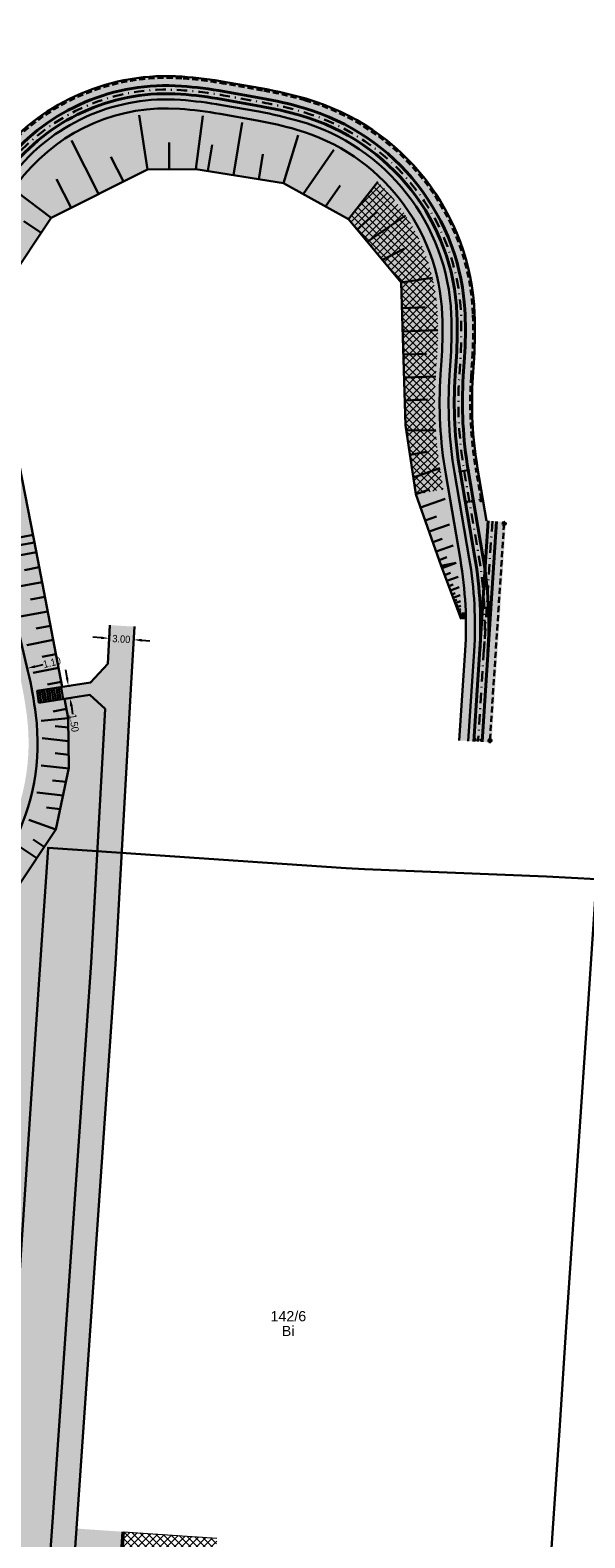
# Model space of a CAD drawing. Header units: metres. Extents: x 6603615 to 6604581, y 5739741 to 5740610.
# Tile 17 of 22: x 6604134 to 6604202, y 5739851 to 5740036. Entities that reach past the tile are written whole.
import ezdxf
from ezdxf.enums import TextEntityAlignment as Align

# ---------------------------------------------------------------- set-up
doc = ezdxf.new("R2010")
doc.units = ezdxf.units.M
doc.linetypes.add('DASHDOT', pattern=[25.4, 12.7, -6.35, 0, -6.35])
doc.linetypes.add('HIDDEN', pattern=[0.375, 0.25, -0.125])
for name, color, linetype, lineweight in [('_działki', 3, 'Continuous', 40), ('FREZOWANIE', 12, 'Continuous', 15), ('HECZ_GEOKRATA', 128, 'Continuous', 20), ('KRAW_FAZA_12cm_20x30cm', 7, 'Continuous', 50), ('M_WPUSTY', 190, 'Continuous', 30), ('OBRZEŻE_BET_8X40', 236, 'Continuous', 30), ('ODW_DRENAZ', 5, 'HIDDEN', 30), ('ODW_DRENAZ_NAJN', 5, 'HIDDEN', 30), ('OSIE_TORU', 10, 'DASHDOT', 30), ('PROJ. KORYTKO MULDOWE SZER 50 CM', 150, 'Continuous', 30), ('SKARPY', 96, 'Continuous', 30), ('szyny 60R2', 14, 'Continuous', 40), ('T_POŁ_ELEKTR', 1, 'Continuous', 30)]:
    doc.layers.add(name, color=color, linetype=linetype, lineweight=lineweight)
for name, color, linetype, lineweight, true_color in [('GESDZI', 7, 'Continuous', 18, 0x008000), ('GESDZI_O', 7, 'Continuous', 18, 0x008000), ('GESUZY_O', 7, 'Continuous', 18, 0x008000), ('HECZ_PŁYTY_BET_50X50', 7, 'Continuous', 5, 0xfaf9b8), ('HECZ_ZIELEN', 7, 'Continuous', 0, 0xd6ffd6)]:
    doc.layers.add(name, color=color, linetype=linetype, lineweight=lineweight, true_color=true_color)
doc.layers.add('KRESK_TOR_KLAS_PODKŁAD', color=38, linetype='Continuous', lineweight=15, transparency=0.55)
doc.layers.add('WYMIARY', color=7, linetype='Continuous')
doc.styles.add('Arial', font='arial.ttf')
doc.styles.add('wym500', font='arial.ttf', dxfattribs={"width": 0.9, "height": 0.9})
doc.dimstyles.new('500', dxfattribs={"dimtxt": 0.9, "dimasz": 1, "dimexe": 0.18, "dimexo": 0, "dimgap": 0.09, "dimtad": 0, "dimzin": 0, "dimdsep": 46, "dimtxsty": 'wym500', "dimcen": 0.25, "dimclrd": 256, "dimclre": 256, "dimclrt": 256, "dimaunit": 2, "dimadec": 7, "dimazin": 0, "dimtfac": 1, "dimtofl": 0, "dimtmove": 0, "dimatfit": 3, "dimfxl": 0.18, "dimtolj": 1, "dimtzin": 0, "dimlwd": -1, "dimlwe": -1, "dimarcsym": 0})
pattern_1 = [(45, (0, 0), (-0.449012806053, 0.449012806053), []), (135, (0, 0), (-0.449012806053, -0.449012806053), [])]

# ---------------------------------------------------------------- blocks, each defined once
blk = doc.blocks.new('A$C8469fa7e')
at = {"layer": 'GESDZI', "color": 3, "linetype": 'Continuous', "lineweight": 30}
blk.add_lwpolyline([(6604203.44, 5739931.58), (6604197.3, 5739931.89), (6604174.97, 5739932.82), (6604172.74, 5739932.92), (6604162.47, 5739933.62), (6604136.19, 5739935.43), (6604135.4, 5739923.52), (6604134.09, 5739903.98), (6604131.95, 5739871.82), (6604131.15, 5739859.81), (6604129.12, 5739829.44), (6604128.92, 5739826.44), (6604111.39, 5739827.61), (6604062.77, 5739830.84), (6604014.55, 5739834.06), (6603991.05, 5739835.63), (6603918.87, 5739840.43), (6603844.12, 5739845.41)], dxfattribs=at)
for points in [[(6604205, 5739821.48), (6604196.08, 5739821.95), (6604198.07, 5739851.9), (6604198.87, 5739863.88), (6604199.76, 5739877.24), (6604201.1, 5739896.98), (6604202.44, 5739916.9), (6604203.44, 5739931.58), (6604203.8, 5739936.9), (6604205.14, 5739956.67), (6604205.71, 5739965.06), (6604208.38, 5740004.99), (6604211.14, 5740049.68), (6604225.19, 5740023.63), (6604254.17, 5739970.57), (6604285.94, 5739911.03), (6604306.33, 5739857), (6604297.35, 5739839.72)], [(6604196.08, 5739821.95), (6604163.88, 5739824.11), (6604151.94, 5739824.9), (6604128.92, 5739826.44), (6604129.12, 5739829.44), (6604131.15, 5739859.81), (6604131.95, 5739871.82), (6604134.09, 5739903.98), (6604135.4, 5739923.52), (6604136.19, 5739935.43), (6604162.47, 5739933.62), (6604172.74, 5739932.92), (6604174.97, 5739932.82), (6604197.3, 5739931.89), (6604203.44, 5739931.58), (6604202.44, 5739916.9), (6604201.1, 5739896.98), (6604199.76, 5739877.24), (6604198.87, 5739863.88), (6604198.07, 5739851.9)]]:
    blk.add_lwpolyline(points, close=True, dxfattribs=at)
at = {"layer": 'GESDZI_O', "color": 3, "linetype": 'Continuous', "lineweight": 30, "style": 'Arial'}
blk.add_text('142/6', height=1.25, rotation=360, dxfattribs=at).set_placement((6604165.65, 5739877.3), align=Align.CENTER)
at = {"layer": 'GESUZY_O', "color": 3, "linetype": 'Continuous', "lineweight": 30, "style": 'Arial'}
blk.add_text('Bi', height=1.25, rotation=360, dxfattribs=at).set_placement((6604165.62, 5739875.49), align=Align.CENTER)
blk = doc.blocks.new('*D73')
at = {"layer": 'Defpoints', "color": 0, "linetype": 'ByBlock', "transparency": 16777216}
for p in [(6604126.6, 5740012.55), (6604169.56, 5739986.97)]:
    blk.add_point(p, dxfattribs=at)
at = {"layer": 'WYMIARY', "linetype": 'ByBlock', "transparency": 16777216}
blk.add_line((6604128.32, 5740011.53), (6604127.46, 5740012.04), dxfattribs=at)
blk.add_solid([(6604127.55, 5740012.18), (6604127.37, 5740011.9), (6604126.6, 5740012.55)], dxfattribs=at)
at = {"layer": 'WYMIARY', "linetype": 'ByBlock', "transparency": 16777216, "insert": (6604129.9, 5740010.58), "char_height": 0.9, "attachment_point": 5, "rotation": 329.2214, "style": 'wym500'}
blk.add_mtext('\\A1;R50.00', dxfattribs=at)
blk = doc.blocks.new('*D74')
at = {"layer": 'Defpoints', "color": 0, "linetype": 'ByBlock', "transparency": 16777216}
for p in [(6604122.87, 5740003.15), (6604147.46, 5739998.66)]:
    blk.add_point(p, dxfattribs=at)
at = {"layer": 'WYMIARY', "linetype": 'ByBlock', "transparency": 16777216}
blk.add_line((6604124.84, 5740002.8), (6604123.85, 5740002.97), dxfattribs=at)
blk.add_solid([(6604123.88, 5740003.14), (6604123.82, 5740002.81), (6604122.87, 5740003.15)], dxfattribs=at)
at = {"layer": 'WYMIARY', "linetype": 'ByBlock', "transparency": 16777216, "insert": (6604126.65, 5740002.46), "char_height": 0.9, "attachment_point": 5, "rotation": 349.6365, "style": 'wym500'}
blk.add_mtext('\\A1;R25.00', dxfattribs=at)
blk = doc.blocks.new('*D75')
at = {"layer": 'Defpoints', "color": 0, "linetype": 'ByBlock', "transparency": 16777216}
for p in [(6604172.27, 5740001.77), (6604123.05, 5739992.95)]:
    blk.add_point(p, dxfattribs=at)
at = {"layer": 'WYMIARY', "linetype": 'ByBlock', "transparency": 16777216}
blk.add_line((6604125.02, 5739993.31), (6604124.03, 5739993.13), dxfattribs=at)
blk.add_solid([(6604124.01, 5739993.3), (6604124.06, 5739992.97), (6604123.05, 5739992.95)], dxfattribs=at)
at = {"layer": 'WYMIARY', "linetype": 'ByBlock', "transparency": 16777216, "insert": (6604126.83, 5739993.63), "char_height": 0.9, "attachment_point": 5, "rotation": 10.1577, "style": 'wym500'}
blk.add_mtext('\\A1;R50.00', dxfattribs=at)
blk = doc.blocks.new('*D78')
at = {"layer": 'Defpoints', "color": 0, "linetype": 'ByBlock', "transparency": 16777216}
for p in [(6604115.41, 5739958.67), (6604160.89, 5739937.87)]:
    blk.add_point(p, dxfattribs=at)
at = {"layer": 'WYMIARY', "linetype": 'ByBlock', "transparency": 16777216}
blk.add_line((6604117.23, 5739957.84), (6604116.32, 5739958.25), dxfattribs=at)
blk.add_solid([(6604116.39, 5739958.4), (6604116.25, 5739958.1), (6604115.41, 5739958.67)], dxfattribs=at)
at = {"layer": 'WYMIARY', "linetype": 'ByBlock', "transparency": 16777216, "insert": (6604118.91, 5739957.07), "char_height": 0.9, "attachment_point": 5, "rotation": 335.4251, "style": 'wym500'}
blk.add_mtext('\\A1;R50.00', dxfattribs=at)
blk = doc.blocks.new('*D79')
at = {"layer": 'Defpoints', "color": 0, "linetype": 'ByBlock', "transparency": 16777216}
for p in [(6604118.54, 5739945.32), (6604164.01, 5739924.52)]:
    blk.add_point(p, dxfattribs=at)
at = {"layer": 'WYMIARY', "linetype": 'ByBlock', "transparency": 16777216}
blk.add_line((6604120.35, 5739944.49), (6604119.45, 5739944.9), dxfattribs=at)
blk.add_solid([(6604119.51, 5739945.05), (6604119.38, 5739944.75), (6604118.54, 5739945.32)], dxfattribs=at)
at = {"layer": 'WYMIARY', "linetype": 'ByBlock', "transparency": 16777216, "insert": (6604122.03, 5739943.72), "char_height": 0.9, "attachment_point": 5, "rotation": 335.4251, "style": 'wym500'}
blk.add_mtext('\\A1;R50.00', dxfattribs=at)
blk = doc.blocks.new('*D392')
at = {"layer": 'Defpoints', "color": 0, "linetype": 'ByBlock', "transparency": 16777216}
for p in [(6604138.11, 5739955.22), (6604138.33, 5739953.73), (6604138.9, 5739953.82)]:
    blk.add_point(p, dxfattribs=at)
at = {"layer": 'WYMIARY', "linetype": 'ByBlock', "transparency": 16777216}
for p, q in [((6604138.52, 5739956.29), (6604138.37, 5739957.28)), ((6604138.11, 5739955.22), (6604138.85, 5739955.33)), ((6604138.33, 5739953.73), (6604139.08, 5739953.85)), ((6604139.05, 5739952.83), (6604139.2, 5739951.84))]:
    blk.add_line(p, q, dxfattribs=at)
for points in [[(6604138.69, 5739956.32), (6604138.36, 5739956.27), (6604138.67, 5739955.3)], [(6604139.22, 5739952.86), (6604138.89, 5739952.81), (6604138.9, 5739953.82)]]:
    blk.add_solid(points, dxfattribs=at)
at = {"layer": 'WYMIARY', "linetype": 'ByBlock', "transparency": 16777216, "insert": (6604139.37, 5739950.75), "char_height": 0.9, "attachment_point": 5, "rotation": 278.7297, "style": 'wym500'}
blk.add_mtext('\\A1;1.50', dxfattribs=at)
blk = doc.blocks.new('*D394')
at = {"layer": 'Defpoints', "color": 0, "linetype": 'ByBlock', "transparency": 16777216}
for p in [(6604143.78, 5739962.76), (6604146.77, 5739962.58), (6604146.68, 5739960.97)]:
    blk.add_point(p, dxfattribs=at)
at = {"layer": 'WYMIARY', "linetype": 'ByBlock', "transparency": 16777216}
for p, q in [((6604143.78, 5739962.76), (6604143.67, 5739960.97)), ((6604146.77, 5739962.58), (6604146.67, 5739960.79)), ((6604142.68, 5739961.21), (6604141.69, 5739961.27)), ((6604147.67, 5739960.91), (6604148.67, 5739960.85))]:
    blk.add_line(p, q, dxfattribs=at)
for points in [[(6604142.69, 5739961.37), (6604142.67, 5739961.04), (6604143.68, 5739961.15)], [(6604147.68, 5739961.08), (6604147.66, 5739960.74), (6604146.68, 5739960.97)]]:
    blk.add_solid(points, dxfattribs=at)
at = {"layer": 'WYMIARY', "linetype": 'ByBlock', "transparency": 16777216, "insert": (6604145.17, 5739961.06), "char_height": 0.9, "attachment_point": 5, "rotation": 356.5905, "style": 'wym500'}
blk.add_mtext('\\A1;3.00', dxfattribs=at)
blk = doc.blocks.new('*D395')
at = {"layer": 'Defpoints', "color": 0, "linetype": 'ByBlock', "transparency": 16777216}
for p in [(6604132.65, 5739956.86), (6604133.64, 5739957.46), (6604133.72, 5739957.11)]:
    blk.add_point(p, dxfattribs=at)
at = {"layer": 'WYMIARY', "linetype": 'ByBlock', "transparency": 16777216}
for p, q in [((6604131.59, 5739956.99), (6604130.62, 5739956.76)), ((6604132.65, 5739956.86), (6604132.53, 5739957.39)), ((6604133.72, 5739957.11), (6604133.6, 5739957.64)), ((6604134.61, 5739957.69), (6604135.59, 5739957.92))]:
    blk.add_line(p, q, dxfattribs=at)
for points in [[(6604131.56, 5739957.15), (6604131.63, 5739956.82), (6604132.57, 5739957.21)], [(6604134.57, 5739957.85), (6604134.65, 5739957.53), (6604133.64, 5739957.46)]]:
    blk.add_solid(points, dxfattribs=at)
at = {"layer": 'WYMIARY', "linetype": 'ByBlock', "transparency": 16777216, "insert": (6604136.66, 5739958.17), "char_height": 0.9, "attachment_point": 5, "rotation": 13.1577, "style": 'wym500'}
blk.add_mtext('\\A1;1.10', dxfattribs=at)

msp = doc.modelspace()

# ---------------------------------------------------------------- hatches: boundary and pattern name
at = {"layer": 'FREZOWANIE'}
h = msp.add_hatch(dxfattribs=at)
h.set_pattern_fill('ANSI37', color=254, scale=0.2)
h.set_pattern_definition(pattern_1)
h.paths.add_polyline_path([(6604156.485, 5739844.128), (6604156.885, 5739850.663), (6604145.397, 5739851.458), (6604144.954, 5739844.834)])
at = {"layer": 'HECZ_GEOKRATA', "linetype": 'ByBlock'}
h = msp.add_hatch(dxfattribs=at)
h.set_pattern_fill('ANSI37', color=253, scale=0.2)
h.set_pattern_definition(pattern_1)
edge = h.paths.add_edge_path()
edge.add_arc((6604159.837, 5739999.858), 24.12, 2.27383, 45.94014)
edge.add_line((6604176.61, 5740017.191), (6604173.037, 5740012.601))
edge.add_line((6604173.037, 5740012.601), (6604179.465, 5740004.812))
edge.add_line((6604179.465, 5740004.812), (6604180.024, 5739987.332))
edge.add_line((6604180.024, 5739987.332), (6604181.282, 5739978.846))
edge.add_line((6604181.282, 5739978.846), (6604184.672, 5739979.425))
edge.add_line((6604184.672, 5739979.425), (6604184.367, 5739981.211))
edge.add_arc((6604236.492, 5739990.118), 52.88, 176.27349, 189.69659, ccw=False)
edge.add_line((6604183.724, 5739993.555), (6604183.875, 5739995.883))
edge.add_arc((6604136.855, 5739998.945), 47.12, 356.27349, 362.27383)
at = {"layer": 'HECZ_PŁYTY_BET_50X50', "transparency": 33554508}
h = msp.add_hatch(color=254, dxfattribs=at)
h.dxf.hatch_style = 1
edge = h.paths.add_edge_path()
edge.add_line((6604128.946, 5740014.022), (6604129.862, 5740013.412))
edge.add_line((6604129.862, 5740013.412), (6604130.25, 5740013.994))
edge.add_arc((6604169.947, 5739987.548), 47.7, 140.32769, 146.32769, ccw=False)
edge.add_arc((6604150.704, 5740003.507), 22.7, 85.88593, 140.32769, ccw=False)
edge.add_arc((6604148.91, 5739978.572), 47.7, 79.88593, 85.88593, ccw=False)
edge.add_line((6604157.287, 5740025.531), (6604161.83, 5740024.72))
edge.add_arc((6604153.454, 5739977.764), 47.697, 73.88557, 79.88593, ccw=False)
edge.add_arc((6604159.837, 5739999.858), 24.7, 2.27383, 73.88557, ccw=False)
edge.add_arc((6604136.855, 5739998.945), 47.7, -3.72651, 2.27383, ccw=False)
edge.add_line((6604184.454, 5739995.845), (6604184.302, 5739993.517))
edge.add_arc((6604236.492, 5739990.118), 52.3, 176.27349, 189.69659)
edge.add_line((6604184.939, 5739981.309), (6604186.739, 5739970.772))
edge.add_arc((6604139.721, 5739962.738), 47.7, -3.72651, 9.69659, ccw=False)
edge.add_line((6604187.32, 5739959.638), (6604186.602, 5739948.609))
edge.add_line((6604186.602, 5739948.609), (6604187.699, 5739948.538))
edge.add_line((6604187.699, 5739948.538), (6604188.418, 5739959.567))
edge.add_arc((6604141.443, 5739962.828), 47.087, 356.0282, 369.94189)
edge.add_line((6604187.824, 5739970.958), (6604186.023, 5739981.494))
edge.add_arc((6604236.492, 5739990.118), 51.2, 176.27349, 189.69659, ccw=False)
edge.add_line((6604185.4, 5739993.446), (6604185.552, 5739995.774))
edge.add_arc((6604136.855, 5739998.945), 48.8, 356.27349, 362.27383)
edge.add_arc((6604159.837, 5739999.858), 25.8, 2.27383, 73.88557)
edge.add_arc((6604153.454, 5739977.764), 48.797, 73.88557, 79.88593)
edge.add_line((6604162.023, 5740025.803), (6604157.48, 5740026.613))
edge.add_arc((6604148.91, 5739978.572), 48.8, 79.88593, 85.88593)
edge.add_arc((6604150.704, 5740003.507), 23.8, 85.88593, 140.32769)
edge.add_arc((6604169.947, 5739987.548), 48.8, 140.32769, 146.3277)
edge.add_line((6604129.334, 5740014.604), (6604128.946, 5740014.022))
edge = h.paths.add_edge_path()
edge.add_arc((6604107.6, 5739948.319), 26.2, 332.02727, 367.1579)
edge.add_arc((6604107.6, 5739948.32), 26.2, -27.6723, 7.15723, ccw=False)
edge.add_arc((6604085.459, 5739959.93), 51.2, 332.17368, 332.3277, ccw=False)
at = {"layer": 'HECZ_PŁYTY_BET_50X50', "linetype": 'ByBlock'}
h = msp.add_hatch(color=256, dxfattribs=at)
h.dxf.hatch_style = 1
edge = h.paths.add_edge_path()
edge.add_line((6604128.946, 5740014.022), (6604129.862, 5740013.412))
edge.add_arc((6604169.559, 5739986.965), 47.7, 146.3277, 152.1152)
edge.add_arc((6604147.461, 5739998.658), 22.7, 152.1152, 187.15771)
edge.add_arc((6604172.267, 5740001.773), 47.7, 187.15771, 193.15771)
edge.add_line((6604125.819, 5739990.914), (6604133.721, 5739957.109))
edge.add_arc((6604082.798, 5739945.205), 52.296, 7.15722, 13.15771, ccw=False)
edge.add_arc((6604107.6, 5739948.32), 27.3, -27.67231, 7.15722, ccw=False)
edge.add_arc((6604085.459, 5739959.93), 52.3, 326.32769, 332.32769, ccw=False)
edge.add_line((6604128.984, 5739930.933), (6604073.891, 5739848.237))
edge.add_arc((6604030.366, 5739877.234), 52.3, 320.32769, 326.32769, ccw=False)
edge.add_arc((6604049.609, 5739861.275), 27.3, 297.09235, 320.32769, ccw=False)
edge.add_line((6604062.042, 5739836.97), (6604059.748, 5739837.116))
edge.add_arc((6604049.609, 5739861.275), 26.2, 292.76695, 320.32769)
edge.add_arc((6604030.366, 5739877.234), 51.2, 320.32769, 326.32769)
edge.add_line((6604072.976, 5739848.847), (6604128.069, 5739931.542))
edge.add_arc((6604085.459, 5739959.93), 51.2, 326.32769, 332.32769)
edge.add_arc((6604107.6, 5739948.32), 26.2, 332.32769, 367.15723)
edge.add_arc((6604082.798, 5739945.205), 51.196, 7.15723, 13.15771)
edge.add_line((6604132.65, 5739956.859), (6604124.748, 5739990.664))
edge.add_arc((6604172.267, 5740001.773), 48.8, 187.15771, 193.15771, ccw=False)
edge.add_arc((6604147.461, 5739998.658), 23.8, 152.1152, 187.15771, ccw=False)
edge.add_arc((6604169.559, 5739986.965), 48.8, 146.3277, 152.1152, ccw=False)
at = {"layer": 'HECZ_PŁYTY_BET_50X50'}
h = msp.add_hatch(color=256, dxfattribs=at)
h.dxf.hatch_style = 1
h.paths.add_polyline_path([(6604146.359, 5739955.644), (6604146.772, 5739962.581), (6604143.778, 5739962.76), (6604143.495, 5739958.021), (6604141.4, 5739955.721), (6604134.813, 5739954.71), (6604135.062, 5739953.231), (6604141.314, 5739954.19), (6604143.181, 5739952.497), (6604142.219, 5739935.015), (6604145.212, 5739934.809)])
at = {"layer": 'HECZ_PŁYTY_BET_50X50', "linetype": 'ByBlock'}
h = msp.add_hatch(color=256, dxfattribs=at)
h.dxf.hatch_style = 1
h.paths.add_polyline_path([(6604144.459, 5739921.138), (6604145.212, 5739934.809), (6604142.219, 5739935.015), (6604141.465, 5739921.324), (6604136.672, 5739852.061), (6604139.665, 5739851.854)])
at = {"layer": 'HECZ_PŁYTY_BET_50X50', "transparency": 33554508}
h = msp.add_hatch(color=254, dxfattribs=at)
h.dxf.hatch_style = 1
h.paths.add_polyline_path([(6604135.865, 5739840.401), (6604135.843, 5739840.085, -0.0146647), (6604138.854, 5739840.14), (6604139.665, 5739851.854), (6604136.672, 5739852.061)])
at = {"layer": 'HECZ_ZIELEN', "transparency": 33554508}
h = msp.add_hatch(color=254, dxfattribs=at)
h.dxf.hatch_style = 1
h.paths.add_polyline_path([(6604148.379, 5740018.721), (6604154.299, 5740018.762), (6604165.062, 5740017.009), (6604173.037, 5740012.601), (6604179.465, 5740004.812), (6604180.024, 5739987.332), (6604181.283, 5739978.84), (6604184.389, 5739970.044), (6604186.835, 5739963.509, 0.0382404), (6604186.168, 5739970.675), (6604184.367, 5739981.211, -0.0586364), (6604183.724, 5739993.555), (6604183.875, 5739995.883, 0.0261907), (6604183.938, 5740000.815, 0.3211), (6604166.694, 5740022.983, 0.0270893), (6604161.728, 5740024.149), (6604157.186, 5740024.959, 0.0266343), (6604152.207, 5740025.576, 0.2411177), (6604133.678, 5740017.629, 0.011314), (6604132.354, 5740015.957), (6604136.567, 5740012.774)])
at = {"layer": 'HECZ_ZIELEN'}
h = msp.add_hatch(color=256, dxfattribs=at)
h.dxf.hatch_style = 1
h.paths.add_polyline_path([(6604136.567, 5740012.774), (6604132.354, 5740015.957, 0.0148675), (6604130.732, 5740013.673), (6604130.344, 5740013.09, 0.0252581), (6604127.91, 5740009.003, 0.1541046), (6604125.514, 5739995.901, 0.0261859), (6604126.384, 5739991.047), (6604134.286, 5739957.241, -0.0122286), (6604134.813, 5739954.71), (6604137.93, 5739955.188), (6604134.729, 5739971.865), (6604130.309, 5739994.461), (6604131.308, 5740004.823)])
h = msp.add_hatch(color=256, dxfattribs=at)
h.dxf.hatch_style = 1
edge = h.paths.add_edge_path()
edge.add_line((6604102.807, 5739886.915), (6604094.927, 5739876.222))
edge.add_line((6604094.927, 5739876.222), (6604084.298, 5739862.812))
edge.add_line((6604084.298, 5739862.812), (6604083.815, 5739863.134))
edge.add_line((6604083.815, 5739863.134), (6604073.891, 5739848.237))
edge.add_arc((6604030.366, 5739877.235), 52.3, 320.38703, 326.32742, ccw=False)
edge.add_arc((6604049.609, 5739861.275), 27.3, 297.09235, 320.44189, ccw=False)
edge.add_line((6604062.042, 5739836.97), (6604100.933, 5739834.498))
edge.add_arc((6604103.998, 5739882.731), 48.33, 266.36353, 290.05313)
edge.add_arc((6604138.287, 5739788.794), 51.67, 93.06157, 110.05313, ccw=False)
edge.add_line((6604135.528, 5739840.39), (6604135.545, 5739840.07))
edge.add_line((6604135.545, 5739840.07), (6604135.843, 5739840.085))
edge.add_line((6604135.843, 5739840.085), (6604141.465, 5739921.324))
edge.add_line((6604141.465, 5739921.324), (6604143.181, 5739952.497))
edge.add_line((6604143.181, 5739952.497), (6604141.314, 5739954.19))
edge.add_line((6604141.314, 5739954.19), (6604138.213, 5739953.714))
edge.add_line((6604138.213, 5739953.714), (6604138.667, 5739951.351))
edge.add_line((6604138.667, 5739951.351), (6604138.747, 5739945.172))
edge.add_line((6604138.747, 5739945.172), (6604138.734, 5739945.173))
edge.add_line((6604138.734, 5739945.173), (6604137.159, 5739937.668))
edge.add_line((6604137.159, 5739937.668), (6604127.354, 5739923.039))
edge.add_line((6604127.354, 5739923.039), (6604116.527, 5739907.183))
edge.add_line((6604116.527, 5739907.183), (6604102.807, 5739886.915))
h = msp.add_hatch(color=256, dxfattribs=at)
h.dxf.hatch_style = 1
h.paths.add_polyline_path([(6604137.159, 5739937.668), (6604138.746, 5739945.234), (6604138.667, 5739951.351), (6604138.213, 5739953.714), (6604135.062, 5739953.23, -0.0068611), (6604135.262, 5739951.793, -0.1531533), (6604132.291, 5739935.372, -0.0261859), (6604129.467, 5739930.611), (6604084.298, 5739862.812), (6604094.927, 5739876.222), (6604102.807, 5739886.915), (6604116.527, 5739907.183), (6604127.354, 5739923.039)])
at = {"layer": 'HECZ_ZIELEN', "transparency": 33554508}
h = msp.add_hatch(color=254, dxfattribs=at)
h.dxf.hatch_style = 1
edge = h.paths.add_edge_path()
edge.add_line((6604144.458, 5739837.42), (6604141.39, 5739837.615))
edge.add_arc((6604138.287, 5739788.794), 48.92, 86.36353, 89.53254)
edge.add_line((6604138.686, 5739837.712), (6604137.865, 5739825.842))
edge.add_line((6604137.865, 5739825.842), (6604143.658, 5739825.454))
edge.add_line((6604143.658, 5739825.454), (6604144.458, 5739837.42))
edge = h.paths.add_edge_path()
edge.add_line((6604141.544, 5739840.04), (6604144.621, 5739839.845))
edge.add_line((6604144.621, 5739839.845), (6604145.397, 5739851.458))
edge.add_line((6604145.397, 5739851.458), (6604139.665, 5739851.854))
edge.add_line((6604139.665, 5739851.854), (6604138.854, 5739840.14))
edge.add_arc((6604138.287, 5739788.794), 51.35, 86.36353, 89.36716, ccw=False)
at = {"layer": 'KRESK_TOR_KLAS_PODKŁAD', "lineweight": 0}
h = msp.add_hatch(dxfattribs=at)
h.set_pattern_fill('TRIANG', color=254, scale=0.05)
h.set_pattern_definition([(60, (0, 0), (-0.238124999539, 0.412444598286), [0.238125, -0.238125]), (120, (0, 0), (-0.476249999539, 2.66e-10), [0.238125, -0.238125]), (0, (-0.11906, 0.20622), (0.238125, 0.41244459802), [0.238125, -0.238125])])
edge = h.paths.add_edge_path()
edge.add_arc((6604236.492, 5739990.118), 48.33, 176.27349, 189.69659, ccw=False)
edge.add_line((6604188.264, 5739993.259), (6604188.416, 5739995.587))
edge.add_arc((6604136.855, 5739998.945), 51.67, 356.27349, 362.27383)
edge.add_arc((6604159.837, 5739999.858), 28.67, 2.27383, 73.88556)
edge.add_arc((6604153.454, 5739977.764), 51.667, 73.88556, 79.88576)
edge.add_line((6604162.527, 5740028.628), (6604157.984, 5740029.439))
edge.add_arc((6604148.91, 5739978.572), 51.67, 79.88593, 85.88593)
edge.add_arc((6604150.704, 5740003.507), 26.67, 85.88593, 140.32769)
edge.add_line((6604130.176, 5740020.533), (6604132.385, 5740018.701))
edge.add_arc((6604150.704, 5740003.507), 23.8, 85.88593, 140.32769, ccw=False)
edge.add_arc((6604148.91, 5739978.572), 48.8, 79.88593, 85.88593, ccw=False)
edge.add_line((6604157.48, 5740026.613), (6604162.023, 5740025.803))
edge.add_arc((6604153.454, 5739977.764), 48.797, 73.88557, 79.88593, ccw=False)
edge.add_arc((6604159.837, 5739999.858), 25.8, 2.27383, 73.88557, ccw=False)
edge.add_arc((6604136.855, 5739998.945), 48.8, -3.72651, 2.27383, ccw=False)
edge.add_line((6604185.552, 5739995.774), (6604185.4, 5739993.446))
edge.add_arc((6604236.492, 5739990.118), 51.2, 176.27349, 189.69659)
edge.add_line((6604186.023, 5739981.494), (6604187.824, 5739970.958))
edge.add_arc((6604139.721, 5739962.738), 48.8, -3.72651, 9.69659, ccw=False)
edge.add_line((6604188.418, 5739959.567), (6604187.699, 5739948.538))
edge.add_line((6604187.699, 5739948.538), (6604190.563, 5739948.351))
edge.add_line((6604190.563, 5739948.351), (6604192.327, 5739975.427))
edge.add_line((6604192.327, 5739975.427), (6604189.945, 5739975.582))
edge.add_line((6604189.945, 5739975.582), (6604188.852, 5739981.978))
at = {"layer": 'M_WPUSTY'}
h = msp.add_hatch(color=252, dxfattribs=at)
h.dxf.hatch_style = 1
h.paths.add_polyline_path([(6604186.913, 5739964.21), (6604186.923, 5739963.61), (6604187.323, 5739963.617), (6604187.313, 5739964.217)])
at = {"layer": 'PROJ. KORYTKO MULDOWE SZER 50 CM', "linetype": 'ByBlock', "transparency": 33554508}
h = msp.add_hatch(color=254, dxfattribs=at)
h.dxf.hatch_style = 1
edge = h.paths.add_edge_path()
edge.add_line((6604129.862, 5740013.412), (6604130.344, 5740013.09))
edge.add_line((6604130.344, 5740013.09), (6604130.732, 5740013.673))
edge.add_arc((6604169.947, 5739987.548), 47.12, 140.32769, 146.3277, ccw=False)
edge.add_arc((6604150.704, 5740003.507), 22.12, 85.88593, 140.32769, ccw=False)
edge.add_arc((6604148.91, 5739978.572), 47.12, 79.88593, 85.88593, ccw=False)
edge.add_line((6604157.185, 5740024.96), (6604161.728, 5740024.149))
edge.add_arc((6604153.454, 5739977.764), 47.117, 73.88557, 79.88593, ccw=False)
edge.add_arc((6604159.837, 5739999.858), 24.12, 2.27383, 73.88557, ccw=False)
edge.add_arc((6604136.855, 5739998.945), 47.12, -3.72651, 2.27383, ccw=False)
edge.add_line((6604183.875, 5739995.883), (6604183.724, 5739993.555))
edge.add_arc((6604236.492, 5739990.118), 52.88, 176.27349, 189.69659)
edge.add_line((6604184.367, 5739981.211), (6604186.168, 5739970.675))
edge.add_arc((6604139.721, 5739962.738), 47.12, 0.9368, 9.69659, ccw=False)
edge.add_line((6604186.835, 5739963.509), (6604187.414, 5739963.518))
edge.add_arc((6604139.721, 5739962.738), 47.7, 0.9368, 9.69659)
edge.add_line((6604186.739, 5739970.772), (6604184.939, 5739981.309))
edge.add_arc((6604236.492, 5739990.118), 52.3, 176.27349, 189.69659, ccw=False)
edge.add_line((6604184.302, 5739993.517), (6604184.454, 5739995.845))
edge.add_arc((6604136.855, 5739998.945), 47.7, 356.27349, 362.27383)
edge.add_arc((6604159.837, 5739999.858), 24.7, 2.27383, 73.88557)
edge.add_arc((6604153.454, 5739977.764), 47.697, 73.88557, 79.88593)
edge.add_line((6604161.83, 5740024.72), (6604157.287, 5740025.531))
edge.add_arc((6604148.91, 5739978.572), 47.7, 79.88593, 85.88593)
edge.add_arc((6604150.704, 5740003.507), 22.7, 85.88593, 140.32769)
edge.add_arc((6604169.947, 5739987.548), 47.7, 140.32769, 146.3277)
edge.add_line((6604130.25, 5740013.994), (6604129.862, 5740013.412))
at = {"layer": 'PROJ. KORYTKO MULDOWE SZER 50 CM', "linetype": 'ByBlock'}
h = msp.add_hatch(color=256, dxfattribs=at)
h.dxf.hatch_style = 1
edge = h.paths.add_edge_path()
edge.add_line((6604130.344, 5740013.09), (6604129.862, 5740013.412))
edge.add_arc((6604169.559, 5739986.965), 47.7, 146.3277, 152.1152)
edge.add_arc((6604147.461, 5739998.658), 22.7, 152.1152, 187.15771)
edge.add_arc((6604172.267, 5740001.773), 47.7, 187.15771, 193.15771)
edge.add_line((6604125.819, 5739990.914), (6604133.721, 5739957.109))
edge.add_arc((6604082.798, 5739945.205), 52.296, 7.15722, 13.15771, ccw=False)
edge.add_arc((6604107.6, 5739948.32), 27.3, -27.67231, 7.15722, ccw=False)
edge.add_arc((6604085.459, 5739959.93), 52.3, 326.32769, 332.32769, ccw=False)
edge.add_line((6604128.984, 5739930.933), (6604083.815, 5739863.134))
edge.add_line((6604083.815, 5739863.134), (6604084.298, 5739862.812))
edge.add_line((6604084.298, 5739862.812), (6604129.467, 5739930.611))
edge.add_arc((6604085.459, 5739959.93), 52.88, 326.32769, 332.3277)
edge.add_arc((6604107.6, 5739948.32), 27.88, 332.3277, 367.15722)
edge.add_arc((6604082.798, 5739945.205), 52.876, 7.15722, 13.15771)
edge.add_line((6604134.286, 5739957.241), (6604126.384, 5739991.047))
edge.add_arc((6604172.267, 5740001.773), 47.12, 187.15771, 193.15771, ccw=False)
edge.add_arc((6604147.461, 5739998.658), 22.12, 152.1152, 187.15771, ccw=False)
edge.add_arc((6604169.559, 5739986.965), 47.12, 146.3277, 152.1152, ccw=False)

# ---------------------------------------------------------------- linework, layer by layer
at = {"color": 252}
for points in [[(6604187.37, 5739977.767), (6604187.577, 5739977.802), (6604187.552, 5739977.95), (6604187.345, 5739977.914)], [(6604188.356, 5739977.935), (6604188.149, 5739977.9), (6604188.124, 5739978.047), (6604188.331, 5739978.083)], [(6604188.407, 5739948.637), (6604188.617, 5739948.623), (6604188.627, 5739948.773), (6604188.417, 5739948.787)], [(6604189.405, 5739948.572), (6604189.196, 5739948.586), (6604189.205, 5739948.735), (6604189.415, 5739948.722)]]:
    msp.add_lwpolyline(points, close=True, dxfattribs=at)
at = {"color": 252, "linetype": 'HIDDEN', "ltscale": 0.2}
for centre in [(6604187.501, 5739977.865), (6604188.2, 5739977.984), (6604188.557, 5739948.702), (6604189.265, 5739948.656)]:
    msp.add_circle(centre, 0.054, dxfattribs=at)
at = {"layer": 'FREZOWANIE', "color": 254}
msp.add_line((6604145.397, 5739851.458), (6604156.885, 5739850.663), dxfattribs=at)
at = {"layer": 'KRAW_FAZA_12cm_20x30cm', "color": 252, "flags": 128}
msp.add_lwpolyline([(6604145.397, 5739851.458), (6604144.621, 5739839.845)], dxfattribs=at)
at = {"layer": 'M_WPUSTY', "color": 252}
msp.add_lwpolyline([(6604186.913, 5739964.21), (6604186.923, 5739963.61), (6604187.323, 5739963.617), (6604187.313, 5739964.217), (6604186.913, 5739964.21)], close=True, dxfattribs=at)
at = {"layer": 'OBRZEŻE_BET_8X40', "color": 252, "flags": 128}
for points in [[(6604189.945, 5739975.582), (6604188.852, 5739981.978, -0.0586364), (6604188.264, 5739993.259), (6604188.416, 5739995.587, 0.0261874), (6604188.484, 5740000.995, 0.3230495), (6604167.794, 5740027.401, 0.0261859), (6604162.527, 5740028.628), (6604157.984, 5740029.439, 0.0261859), (6604152.617, 5740030.109, 0.2421184), (6604130.176, 5740020.533, 0.0261859), (6604126.946, 5740016.196), (6604110.92, 5739992.141)], [(6604128.946, 5740014.022), (6604129.334, 5740014.604, -0.0261859), (6604132.385, 5740018.701, -0.2421184), (6604152.411, 5740027.246, -0.0261859), (6604157.48, 5740026.613), (6604162.023, 5740025.803, -0.0261859), (6604166.998, 5740024.644, -0.3230495), (6604185.616, 5740000.881, -0.0261874), (6604185.552, 5739995.774), (6604185.4, 5739993.446, 0.0586364), (6604186.023, 5739981.494), (6604187.824, 5739970.958, -0.0586364), (6604188.418, 5739959.567), (6604187.699, 5739948.538)], [(6604129.862, 5740013.412), (6604130.25, 5740013.994, -0.0261859), (6604133.232, 5740017.999, -0.2421184), (6604152.332, 5740026.149, -0.0261859), (6604157.287, 5740025.531), (6604161.83, 5740024.72, -0.0261859), (6604166.692, 5740023.587, -0.3230495), (6604184.517, 5740000.838, -0.0261874), (6604184.454, 5739995.845), (6604184.302, 5739993.517, 0.0586364), (6604184.939, 5739981.309), (6604186.739, 5739970.772, -0.0586364), (6604187.32, 5739959.638), (6604186.602, 5739948.609)]]:
    msp.add_lwpolyline(points, format="xyb", dxfattribs=at)
at = {"layer": 'OBRZEŻE_BET_8X40', "flags": 128}
msp.add_lwpolyline([(6604062.042, 5739836.97, 0.1017321), (6604070.622, 5739843.846, 0.0261859), (6604073.891, 5739848.237), (6604128.984, 5739930.933, 0.0261859), (6604131.777, 5739935.641, 0.1531555), (6604134.687, 5739951.721, 0.0261859), (6604133.721, 5739957.109), (6604125.819, 5739990.914, -0.0261859), (6604124.938, 5739995.829, -0.1541046), (6604127.397, 5740009.274, -0.0252581), (6604129.862, 5740013.412)], format="xyb", dxfattribs=at)
for points in [[(6604146.772, 5739962.581), (6604146.359, 5739955.644), (6604144.459, 5739921.138), (6604139.665, 5739851.854)], [(6604143.778, 5739962.76), (6604143.495, 5739958.021)], [(6604134.813, 5739954.71), (6604141.4, 5739955.721), (6604143.495, 5739958.021)], [(6604135.062, 5739953.23), (6604134.834, 5739954.713)], [(6604135.358, 5739953.276), (6604135.131, 5739954.758)], [(6604135.655, 5739953.321), (6604135.427, 5739954.804)], [(6604135.951, 5739953.367), (6604135.724, 5739954.85)], [(6604136.248, 5739953.412), (6604136.02, 5739954.895)], [(6604136.544, 5739953.458), (6604136.317, 5739954.941)], [(6604136.841, 5739953.503), (6604136.613, 5739954.986)], [(6604137.137, 5739953.549), (6604136.91, 5739955.032)], [(6604137.434, 5739953.595), (6604137.206, 5739955.077)], [(6604137.73, 5739953.64), (6604137.503, 5739955.123)], [(6604138.027, 5739953.686), (6604137.799, 5739955.168)], [(6604143.181, 5739952.497), (6604141.314, 5739954.19), (6604135.062, 5739953.23)], [(6604143.181, 5739952.497), (6604141.465, 5739921.324), (6604136.672, 5739852.061)]]:
    msp.add_lwpolyline(points, dxfattribs=at)
at = {"layer": 'OBRZEŻE_BET_8X40', "color": 252, "flags": 128}
for points in [[(6604136.672, 5739852.061), (6604135.843, 5739840.085)], [(6604139.665, 5739851.854), (6604138.854, 5739840.14)]]:
    msp.add_lwpolyline(points, dxfattribs=at)
at = {"layer": 'ODW_DRENAZ', "color": 252, "ltscale": 3}
msp.add_line((6604192.093, 5739975.222), (6604190.358, 5739948.585), dxfattribs=at)
msp.add_lwpolyline([(6604189.28, 5739978.169), (6604188.635, 5739981.941, -0.0586364), (6604188.044, 5739993.273), (6604188.196, 5739995.601, 0.0261874), (6604188.264, 5740000.987, 0.3230495), (6604167.733, 5740027.19, 0.0261859), (6604162.488, 5740028.412), (6604157.945, 5740029.222, 0.0261859), (6604152.601, 5740029.889, 0.2421184), (6604130.345, 5740020.393, 0.0261859), (6604127.129, 5740016.074), (6604111.225, 5739992.202)], format="xyb", dxfattribs=at)
at = {"layer": 'ODW_DRENAZ', "color": 252, "ltscale": 0.1}
msp.add_circle((6604192.093, 5739975.222), 0.212, dxfattribs=at)
at = {"layer": 'ODW_DRENAZ', "color": 252, "ltscale": 0.5}
msp.add_circle((6604192.093, 5739975.222), 0.158, dxfattribs=at)
at = {"layer": 'ODW_DRENAZ_NAJN', "color": 252, "ltscale": 0.1}
for centre in [(6604189.28, 5739978.169), (6604190.358, 5739948.585)]:
    msp.add_circle(centre, 0.212, dxfattribs=at)
at = {"layer": 'ODW_DRENAZ_NAJN', "color": 252, "ltscale": 0.5}
for centre in [(6604189.28, 5739978.169), (6604190.358, 5739948.585)]:
    msp.add_circle(centre, 0.158, dxfattribs=at)
at = {"layer": 'OSIE_TORU', "color": 252, "ltscale": 0.1}
msp.add_line((6604190.66, 5739975.536), (6604188.897, 5739948.46), dxfattribs=at)
at = {"layer": 'OSIE_TORU', "color": 252, "ltscale": 0.1, "flags": 128}
msp.add_lwpolyline([(6604189.615, 5739959.489, 0.0586364), (6604189.006, 5739971.16), (6604187.206, 5739981.696, -0.0586364), (6604186.597, 5739993.368), (6604186.749, 5739995.696, 0.0261874), (6604186.815, 5740000.929, 0.3230495), (6604167.331, 5740025.797, 0.0261859), (6604162.234, 5740026.984), (6604157.691, 5740027.795, 0.0261859), (6604152.497, 5740028.443, 0.2421184), (6604131.461, 5740019.467, 0.0261859), (6604128.336, 5740015.27)], format="xyb", dxfattribs=at)
at = {"layer": 'SKARPY', "color": 252}
for p, q in [((6604158.927, 5740018.008), (6604159.978, 5740024.461)), ((6604142.39, 5740015.705), (6604139.08, 5740022.278)), ((6604151.037, 5740018.739), (6604151.014, 5740022.034)), ((6604155.774, 5740018.522), (6604156.297, 5740021.733)), ((6604145.419, 5740017.231), (6604143.894, 5740020.261)), ((6604162.02, 5740017.505), (6604162.524, 5740020.598)), ((6604167.444, 5740015.693), (6604171.208, 5740021.129)), ((6604139.001, 5740013.999), (6604137.229, 5740017.518)), ((6604170.207, 5740014.166), (6604171.995, 5740016.748)), ((6604173.037, 5740012.601), (6604176.61, 5740017.191)), ((6604174.091, 5740011.325), (6604176.489, 5740013.509)), ((6604175.32, 5740009.835), (6604180.023, 5740013.059)), ((6604177.173, 5740007.608), (6604179.829, 5740008.966)), ((6604179.565, 5740001.684), (6604182.432, 5740001.791)), ((6604179.656, 5739998.826), (6604183.975, 5739998.987)), ((6604179.748, 5739995.972), (6604182.569, 5739996.077)), ((6604179.838, 5739993.16), (6604183.708, 5739993.304)), ((6604179.928, 5739990.349), (6604182.705, 5739990.452)), ((6604180.126, 5739986.645), (6604183.721, 5739986.717)), ((6604180.568, 5739983.663), (6604182.571, 5739984.03)), ((6604180.98, 5739980.887), (6604184.233, 5739982.036)), ((6604181.281, 5739978.845), (6604182.938, 5739979.43)), ((6604181.866, 5739977.188), (6604184.873, 5739978.25)), ((6604182.421, 5739975.618), (6604183.792, 5739976.102)), ((6604182.905, 5739974.246), (6604185.406, 5739975.129)), ((6604183.361, 5739972.955), (6604184.497, 5739973.357)), ((6604183.762, 5739971.819), (6604185.846, 5739972.555)), ((6604184.137, 5739970.759), (6604185.079, 5739971.091)), ((6604184.489, 5739969.777), (6604186.21, 5739970.422)), ((6604184.811, 5739968.917), (6604185.538, 5739969.189)), ((6604185.083, 5739968.19), (6604186.461, 5739968.705)), ((6604185.323, 5739967.547), (6604185.866, 5739967.75)), ((6604185.527, 5739967.004), (6604186.609, 5739967.409)), ((6604185.706, 5739966.524), (6604186.112, 5739966.676)), ((6604185.858, 5739966.119), (6604186.696, 5739966.432)), ((6604185.992, 5739965.76), (6604186.295, 5739965.874)), ((6604186.105, 5739965.458), (6604186.748, 5739965.698)), ((6604186.205, 5739965.19), (6604186.431, 5739965.275)), ((6604186.29, 5739964.964), (6604186.779, 5739965.147)), ((6604186.365, 5739964.764), (6604186.533, 5739964.827)), ((6604186.428, 5739964.595), (6604186.799, 5739964.734)), ((6604186.484, 5739964.446), (6604186.61, 5739964.493)), ((6604186.531, 5739964.32), (6604186.811, 5739964.425)), ((6604186.573, 5739964.209), (6604186.667, 5739964.244)), ((6604186.608, 5739964.115), (6604186.774, 5739964.177)), ((6604186.639, 5739964.031), (6604186.709, 5739964.058)), ((6604186.665, 5739963.961), (6604186.789, 5739964.008))]:
    msp.add_line(p, q, dxfattribs=at)
at = {"layer": 'SKARPY'}
for p, q in [((6604135.35, 5740010.934), (6604133.206, 5740012.352)), ((6604134.343, 5739973.84), (6604130.578, 5739973.103)), ((6604134.757, 5739971.718), (6604131.068, 5739971.009)), ((6604134.522, 5739972.926), (6604132.675, 5739972.564)), ((6604135.111, 5739969.873), (6604133.287, 5739969.523)), ((6604135.462, 5739968.048), (6604131.919, 5739967.368)), ((6604135.808, 5739966.243), (6604134.023, 5739965.901)), ((6604136.151, 5739964.458), (6604132.752, 5739963.805)), ((6604136.49, 5739962.691), (6604134.742, 5739962.356)), ((6604136.826, 5739960.944), (6604133.567, 5739960.318)), ((6604137.157, 5739959.215), (6604135.447, 5739958.887)), ((6604137.486, 5739957.505), (6604134.364, 5739956.905)), ((6604137.81, 5739955.814), (6604136.136, 5739955.492)), ((6604138.449, 5739952.484), (6604136.811, 5739952.17)), ((6604138.682, 5739950.183), (6604137.057, 5739950.362)), ((6604138.704, 5739948.525), (6604135.474, 5739948.881)), ((6604138.734, 5739945.173), (6604135.341, 5739945.547)), ((6604138.725, 5739946.854), (6604137.077, 5739947.036)), ((6604138.387, 5739943.519), (6604136.715, 5739943.703)), ((6604138.037, 5739941.852), (6604134.802, 5739942.209)), ((6604137.685, 5739940.175), (6604135.989, 5739940.361)), ((6604135.726, 5739935.529), (6604134.351, 5739936.451)), ((6604134.804, 5739934.155), (6604132.47, 5739935.719))]:
    msp.add_line(p, q, dxfattribs=at)
at = {"layer": 'SKARPY', "color": 252, "flags": 128}
for points in [[(6604147.362, 5740025.374), (6604148.379, 5740018.721)], [(6604155.172, 5740025.274), (6604154.299, 5740018.762)], [(6604166.866, 5740022.931), (6604165.062, 5740017.009)], [(6604136.567, 5740012.774), (6604148.379, 5740018.721), (6604154.299, 5740018.762), (6604165.062, 5740017.009), (6604173.037, 5740012.601), (6604179.465, 5740004.812), (6604180.024, 5739987.332), (6604181.283, 5739978.84), (6604184.389, 5739970.044), (6604186.835, 5739963.509)], [(6604132.354, 5740015.957), (6604136.567, 5740012.774)], [(6604183.307, 5740005.417), (6604179.465, 5740004.812)], [(6604186.21, 5739970.422), (6604184.389, 5739970.044)]]:
    msp.add_lwpolyline(points, dxfattribs=at)
at = {"layer": 'SKARPY'}
for points in [[(6604137.93, 5739955.188), (6604134.729, 5739971.865), (6604130.309, 5739994.461), (6604131.308, 5740004.823), (6604136.567, 5740012.774)], [(6604084.298, 5739862.812), (6604094.927, 5739876.222), (6604102.807, 5739886.915), (6604116.527, 5739907.183), (6604127.354, 5739923.039), (6604137.159, 5739937.668), (6604138.746, 5739945.234), (6604138.667, 5739951.351), (6604138.213, 5739953.714)]]:
    msp.add_lwpolyline(points, dxfattribs=at)
at = {"layer": 'SKARPY', "flags": 128}
for points in [[(6604135.353, 5739951.029), (6604138.667, 5739951.351)], [(6604133.829, 5739938.868), (6604137.159, 5739937.668)]]:
    msp.add_lwpolyline(points, dxfattribs=at)
at = {"layer": 'szyny 60R2', "color": 252, "ltscale": 3}
for p, q in [((6604190.161, 5739975.568), (6604188.398, 5739948.492)), ((6604191.159, 5739975.503), (6604189.396, 5739948.427))]:
    msp.add_line(p, q, dxfattribs=at)
at = {"layer": 'szyny 60R2', "color": 252, "ltscale": 3, "flags": 128}
for points in [[(6604190.114, 5739959.456, 0.0586364), (6604189.499, 5739971.244), (6604187.699, 5739981.781, -0.0586364), (6604187.096, 5739993.335), (6604187.248, 5739995.663, 0.0261874), (6604187.315, 5740000.949, 0.3230495), (6604167.469, 5740026.277, 0.0261859), (6604162.322, 5740027.477), (6604157.779, 5740028.287, 0.0261859), (6604152.533, 5740028.942, 0.2421184), (6604131.076, 5740019.786, 0.0261859), (6604127.919, 5740015.547, 0.0261859)], [(6604189.116, 5739959.521, 0.0586364), (6604188.514, 5739971.076), (6604186.713, 5739981.612, -0.0586364), (6604186.099, 5739993.4), (6604186.25, 5739995.728, 0.0261874), (6604186.316, 5740000.909, 0.3230495), (6604167.192, 5740025.317, 0.0261859), (6604162.146, 5740026.492), (6604157.603, 5740027.303, 0.0261859), (6604152.462, 5740027.944, 0.2421184), (6604131.846, 5740019.148, 0.0261859), (6604128.752, 5740014.992, 0.0261859)]]:
    msp.add_lwpolyline(points, format="xyb", dxfattribs=at)
at = {"layer": 'T_POŁ_ELEKTR', "color": 252}
msp.add_line((6604186.713, 5739981.612), (6604187.699, 5739981.781), dxfattribs=at)
for centre in [(6604186.713, 5739981.612), (6604187.699, 5739981.78)]:
    msp.add_circle(centre, 0.1, dxfattribs=at)

# ---------------------------------------------------------------- block references
at = {"layer": '_działki', "color": 1}
msp.add_blockref('A$C8469fa7e', (0, 0), dxfattribs=at)

# ---------------------------------------------------------------- dimensions: what is measured, and where the dimension line sits
at = {"layer": 'WYMIARY', "linetype": 'ByBlock'}
for center, mpoint, picture, middle in [((6604169.559, 5739986.965), (6604126.601, 5740012.551), '*D73', (6604129.903, 5740010.585)), ((6604147.461, 5739998.658), (6604122.869, 5740003.155), '*D74', (6604126.649, 5740002.464)), ((6604172.267, 5740001.773), (6604123.05, 5739992.955), '*D75', (6604126.833, 5739993.632)), ((6604160.886, 5739937.875), (6604115.415, 5739958.669), '*D78', (6604118.91, 5739957.071)), ((6604164.007, 5739924.523), (6604118.536, 5739945.318), '*D79', (6604122.031, 5739943.719))]:
    dim = msp.add_radius_dim(center=center, mpoint=mpoint, dimstyle='500', dxfattribs=at)
    dim.commit()
    dim.dimension.update_dxf_attribs({"geometry": picture, "text_midpoint": middle, "dimtype": 164})
dim = msp.add_linear_dim(base=(6604146.676, 5739960.969), p1=(6604143.778, 5739962.76), p2=(6604146.772, 5739962.581), angle=356.5905, dimstyle='500', dxfattribs=at)
dim.commit()
dim.dimension.update_dxf_attribs({"geometry": '*D394', "text_midpoint": (6604145.171, 5739961.059), "dimtype": 161})
for p1, p2, distance, picture, middle in [((6604132.65, 5739956.859), (6604133.721, 5739957.109), 0.364, '*D395', (6604136.66, 5739958.17)), ((6604138.106, 5739955.215), (6604138.334, 5739953.733), 0.573, '*D392', (6604139.371, 5739950.753))]:
    dim = msp.add_aligned_dim(p1=p1, p2=p2, distance=distance, dimstyle='500', dxfattribs=at)
    dim.commit()
    dim.dimension.update_dxf_attribs({"geometry": picture, "text_midpoint": middle})

doc.saveas('drawing.dxf')
